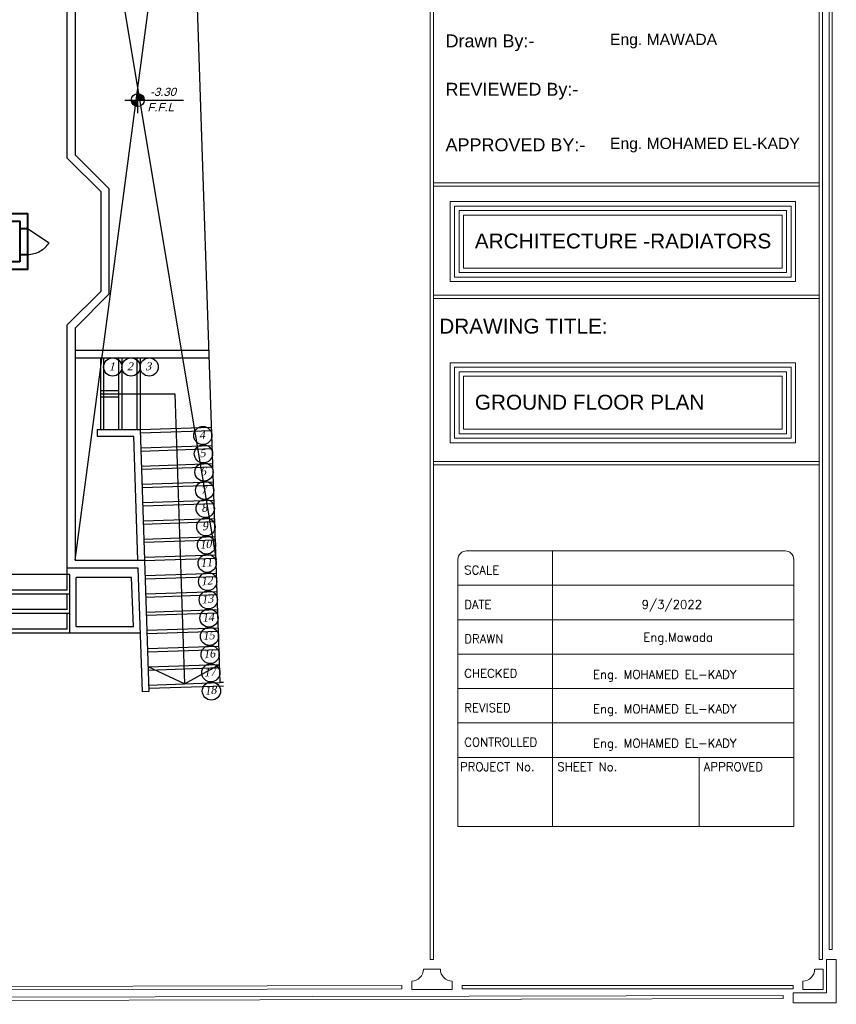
# Model space of a CAD drawing. Header units: metres. Extents: x -710577 to 709766, y -710660 to 709683.
# Tile 32 of 70: x -463 to -451, y -527 to -511. Entities that reach past the tile are written whole.
import ezdxf
from ezdxf.enums import TextEntityAlignment as Align

# ---------------------------------------------------------------- set-up
doc = ezdxf.new("R2010")
doc.units = ezdxf.units.M
doc.header["$LTSCALE"] = 50
doc.header["$MEASUREMENT"] = 0
for name, pattern in [('GR XREF$0$HIDDEN', [0.375, 0.25, -0.125]), ('GR-263$0$ground$0$DLINE', [0.55, 0.3, -0.25]), ('GR-263$0$ground$0$HIDDEN', [0.375, 0.25, -0.125])]:
    doc.linetypes.add(name, pattern=pattern)
for name, color, linetype in [('GR XREF$0$INT- SAN HIDDEN', 254, 'GR XREF$0$HIDDEN'), ('GR-263$0$ground$0$A-ATTRIB', 102, 'Continuous'), ('GR-263$0$ground$0$A-DASH', 21, 'GR-263$0$ground$0$DLINE'), ('GR-263$0$ground$0$A-ELEV.4', 4, 'Continuous'), ('GR-263$0$ground$0$A-HIDDEN', 8, 'Continuous'), ('GR-263$0$ground$0$A-LEV', 3, 'Continuous'), ('GR-263$0$ground$0$A-STAIR', 1, 'Continuous'), ('GR-263$0$ground$0$FURN', 2, 'Continuous'), ('GR-263$0$ground$0$GOLF LAND DIVISION', 5, 'Continuous'), ('Samrt Heat', 1, 'Continuous'), ('smart heat', 7, 'Continuous')]:
    doc.layers.add(name, color=color, linetype=linetype)
doc.layers.add('GR XREF$0$INT- WALL', color=7, linetype='Continuous', lineweight=40)
doc.styles.add('ARABY', font='xarb.shx')
doc.styles.add('GR-263$0$ground$0$STYLE3', font='times.ttf')
doc.styles.add('GR-263$0$ground$0$TNROMAN', font='arial.ttf')
doc.styles.get("Standard").update_dxf_attribs({"font": 'arial.ttf'})
doc.styles.add('T', font='ROMANT.shx')

# ---------------------------------------------------------------- blocks, each defined once
blk = doc.blocks.new('GR-263$0$ground$0$ST')
blk.add_circle((0.029, 0.172), 0.15)
at = {"style": 'GR-263$0$ground$0$STYLE3', "oblique": 15}
blk.add_attdef('ST', text='', height=0.13, dxfattribs=at).set_placement((0.011, 0.184), align=Align.MIDDLE)
blk = doc.blocks.new('GR-263$0$ground$0$LEV')
h = blk.add_hatch()
h.set_pattern_fill('_U', color=256, scale=0.02, angle=45, style=0, pattern_type=0)
h.set_pattern_definition([(45, (0, 0), (-0.0141421, 0.0141421), [])])
h.paths.add_polyline_path([(0, 0.2), (0, 0), (0.2, 0, 0.414214)])
h.paths.add_polyline_path([(0, 0), (-0.2, 0, 0.414214), (0, -0.2)])
for p, q in [((0, -0.4), (0, 0.4)), ((-0.4, 0), (1.4, 0))]:
    blk.add_line(p, q)
blk.add_circle((0, 0), 0.2)
at = {"style": 'GR-263$0$ground$0$TNROMAN', "oblique": 15}
for tag, p in [('LEVEL', (0.336, 0.128)), ('POSITIONS', (0.336, -0.343))]:
    blk.add_attdef(tag, p, '', height=0.25, dxfattribs=at)

msp = doc.modelspace()

# ---------------------------------------------------------------- linework, layer by layer
at = {"lineweight": 0}
for p, q in [((-451.71, -519.554), (-456.606, -519.554)), ((-455.283, -523.791), (-455.283, -519.554)), ((-456.738, -523.791), (-456.738, -519.686)), ((-451.577, -519.686), (-451.577, -523.791)), ((-451.577, -520.083), (-456.738, -520.083)), ((-451.577, -520.612), (-456.738, -520.612)), ((-451.577, -521.142), (-456.738, -521.142)), ((-451.577, -521.671), (-456.738, -521.671)), ((-451.577, -522.2), (-456.738, -522.2)), ((-451.577, -522.73), (-456.738, -522.73)), ((-453.033, -523.791), (-453.033, -522.73)), ((-451.577, -523.791), (-456.738, -523.791))]:
    msp.add_line(p, q, dxfattribs=at)
for points in [[(-456.86, -514.186), (-451.549, -514.186), (-451.549, -515.414), (-456.86, -515.414)], [(-456.791, -514.255), (-451.618, -514.255), (-451.618, -515.345), (-456.791, -515.345)], [(-456.722, -514.323), (-451.687, -514.323), (-451.687, -515.276), (-456.722, -515.276)], [(-456.653, -514.392), (-451.755, -514.392), (-451.755, -515.207), (-456.653, -515.207)], [(-456.86, -516.664), (-451.549, -516.664), (-451.549, -517.892), (-456.86, -517.892)], [(-456.791, -516.733), (-451.618, -516.733), (-451.618, -517.823), (-456.791, -517.823)], [(-456.722, -516.801), (-451.687, -516.801), (-451.687, -517.754), (-456.722, -517.754)], [(-456.653, -516.87), (-451.755, -516.87), (-451.755, -517.685), (-456.653, -517.685)]]:
    msp.add_lwpolyline(points, close=True, dxfattribs=at)
for centre, start, end in [((-456.606, -519.686), 90, 180), ((-451.71, -519.686), 0, 90)]:
    msp.add_arc(centre, 0.132, start, end, dxfattribs=at)
at = {"layer": 'GR XREF$0$INT- SAN HIDDEN'}
for p, q in [((-463.474, -514.598), (-463.474, -514.998)), ((-463.354, -514.598), (-463.354, -514.998)), ((-463.354, -514.598), (-463.02, -514.818))]:
    msp.add_line(p, q, dxfattribs=at)
msp.add_arc((-463.354, -514.598), 0.4, 270, 326.6672, dxfattribs=at)
at = {"layer": 'GR XREF$0$INT- WALL'}
for p, q in [((-463.474, -514.598), (-463.354, -514.598)), ((-463.474, -514.998), (-463.354, -514.998))]:
    msp.add_line(p, q, dxfattribs=at)
for points in [[(-464.174, -511.533), (-463.874, -511.533), (-463.874, -514.368), (-463.354, -514.368), (-463.354, -515.229), (-463.874, -515.229), (-463.874, -515.517), (-464.174, -515.517)], [(-463.474, -515.109), (-463.874, -515.109), (-463.874, -514.488), (-463.474, -514.488)]]:
    msp.add_lwpolyline(points, close=True, dxfattribs=at)
at = {"layer": 'GR-263$0$ground$0$A-DASH', "linetype": 'ByBlock'}
for p, q in [((-462.624, -519.698), (-460.893, -506.658)), ((-462.624, -506.658), (-460.456, -519.698))]:
    msp.add_line(p, q, dxfattribs=at)
at = {"layer": 'GR-263$0$ground$0$A-ELEV.4'}
for points in [[(-462.159, -504.734), (-462.059, -504.731), (-461.994, -506.658), (-462.624, -506.658), (-462.624, -513.466), (-462.104, -513.986), (-462.104, -515.61), (-462.624, -516.13), (-462.624, -519.698), (-461.556, -519.698), (-461.488, -521.716), (-461.588, -521.719), (-461.652, -519.818), (-462.744, -519.818)], [(-462.744, -519.918), (-462.744, -516.08), (-462.224, -515.56), (-462.224, -514.036), (-462.744, -513.516), (-462.744, -506.538), (-462.098, -506.538), (-462.159, -504.734)]]:
    msp.add_lwpolyline(points, dxfattribs=at)
at = {"layer": 'GR-263$0$ground$0$A-HIDDEN'}
msp.add_line((-460.444, -520.032), (-460.459, -519.591), dxfattribs=at)
at = {"layer": 'GR-263$0$ground$0$A-STAIR'}
for p, q in [((-462.234, -516.589), (-462.234, -517.689)), ((-461.954, -516.589), (-461.954, -517.689)), ((-461.674, -516.589), (-461.674, -517.689)), ((-462.234, -517.089), (-461.954, -517.089)), ((-462.234, -517.139), (-461.092, -517.139)), ((-461.092, -517.139), (-460.942, -521.598)), ((-462.234, -517.189), (-461.954, -517.189)), ((-461.624, -517.689), (-460.524, -517.652)), ((-461.614, -517.97), (-460.515, -517.933)), ((-461.605, -518.25), (-460.505, -518.213)), ((-461.595, -518.531), (-460.496, -518.494)), ((-461.586, -518.811), (-460.487, -518.774)), ((-461.576, -519.092), (-460.477, -519.055)), ((-461.567, -519.372), (-460.468, -519.335)), ((-461.558, -519.653), (-460.458, -519.616)), ((-461.548, -519.933), (-460.449, -519.896)), ((-461.539, -520.214), (-460.439, -520.177)), ((-461.529, -520.494), (-460.43, -520.457)), ((-461.52, -520.775), (-460.421, -520.738)), ((-461.511, -521.055), (-460.411, -521.018)), ((-461.501, -521.335), (-460.402, -521.299)), ((-460.942, -521.598), (-461.501, -521.335)), ((-460.942, -521.598), (-460.402, -521.299)), ((-461.492, -521.616), (-460.392, -521.579))]:
    msp.add_line(p, q, dxfattribs=at)
at = {"layer": 'GR-263$0$ground$0$A-STAIR', "linetype": 'GR-263$0$ground$0$HIDDEN'}
for p, q in [((-462.184, -516.589), (-462.184, -517.689)), ((-461.904, -516.589), (-461.904, -517.689)), ((-461.624, -516.589), (-461.624, -517.689)), ((-461.622, -517.739), (-460.523, -517.702)), ((-461.612, -518.02), (-460.513, -517.983)), ((-461.603, -518.3), (-460.504, -518.263)), ((-461.594, -518.581), (-460.494, -518.544)), ((-461.584, -518.861), (-460.485, -518.824)), ((-461.575, -519.142), (-460.475, -519.105)), ((-461.565, -519.422), (-460.466, -519.385)), ((-461.556, -519.703), (-460.457, -519.666)), ((-462.744, -520.158), (-462.744, -519.918)), ((-461.547, -519.983), (-460.447, -519.946)), ((-462.744, -520.458), (-462.744, -520.218)), ((-461.537, -520.264), (-460.438, -520.227)), ((-462.744, -520.758), (-462.744, -520.518)), ((-461.528, -520.544), (-460.428, -520.507)), ((-461.518, -520.825), (-460.419, -520.788)), ((-461.509, -521.105), (-460.409, -521.068)), ((-461.499, -521.386), (-460.4, -521.349)), ((-461.49, -521.666), (-460.341, -521.627))]:
    msp.add_line(p, q, dxfattribs=at)
at = {"layer": 'GR-263$0$ground$0$A-STAIR', "color": 2}
for p, q in [((-462.604, -520.718), (-462.604, -519.962)), ((-461.754, -519.962), (-462.604, -519.962)), ((-461.727, -520.718), (-461.754, -519.962)), ((-462.604, -520.718), (-461.727, -520.718)), ((-461.619, -520.818), (-463.874, -520.818))]:
    msp.add_line(p, q, dxfattribs=at)
for points in [[(-462.704, -520.818), (-462.704, -519.918), (-463.874, -519.918)], [(-462.704, -520.218), (-463.874, -520.218)], [(-462.704, -520.518), (-463.874, -520.518)]]:
    msp.add_lwpolyline(points, dxfattribs=at)
at = {"layer": 'GR-263$0$ground$0$A-STAIR', "linetype": 'GR-263$0$ground$0$HIDDEN'}
for points in [[(-462.744, -520.158), (-463.874, -520.158)], [(-462.744, -520.458), (-463.874, -520.458)], [(-462.744, -520.758), (-463.874, -520.758)]]:
    msp.add_lwpolyline(points, dxfattribs=at)
at = {"layer": 'GR-263$0$ground$0$FURN'}
for p, q in [((-462.284, -517.689), (-461.624, -517.689)), ((-462.284, -517.689), (-462.284, -517.789)), ((-461.624, -517.689), (-461.556, -519.699)), ((-462.284, -517.789), (-461.72, -517.789)), ((-461.656, -519.699), (-461.72, -517.789))]:
    msp.add_line(p, q, dxfattribs=at)
msp.add_lwpolyline([(-460.342, -521.577), (-460.392, -521.579), (-460.956, -504.794), (-460.906, -504.792)], dxfattribs=at)
at = {"layer": 'GR-263$0$ground$0$GOLF LAND DIVISION', "ltscale": 5}
for p, q in [((-462.624, -516.468), (-460.564, -516.468)), ((-462.624, -516.588), (-460.56, -516.588))]:
    msp.add_line(p, q, dxfattribs=at)
at = {"layer": 'Samrt Heat', "color": 240, "lineweight": 0, "true_color": 0xed1f24}
for p, q in [((-457.163, -525.835), (-457.163, -500.905)), ((-457.113, -525.835), (-457.113, -500.905)), ((-451.187, -525.835), (-451.187, -500.905)), ((-451.136, -525.835), (-451.136, -500.905)), ((-451.035, -525.683), (-451.035, -501.056)), ((-450.985, -525.683), (-450.985, -501.056)), ((-457.113, -513.899), (-451.187, -513.899)), ((-457.113, -513.95), (-451.187, -513.95)), ((-457.113, -515.622), (-451.187, -515.622)), ((-457.113, -515.674), (-451.187, -515.674)), ((-457.113, -518.182), (-451.187, -518.182)), ((-457.113, -518.233), (-451.187, -518.233)), ((-451.035, -525.683), (-450.985, -525.683)), ((-457.113, -525.835), (-457.163, -525.835)), ((-451.136, -525.835), (-451.187, -525.835)), ((-451.075, -525.835), (-451.075, -526.347)), ((-451.075, -525.835), (-450.923, -525.835)), ((-450.923, -525.835), (-450.923, -526.499)), ((-457.268, -525.986), (-457.138, -525.986)), ((-457.008, -525.986), (-457.138, -525.986)), ((-451.255, -525.986), (-451.125, -525.986)), ((-451.125, -525.986), (-451.125, -526.297)), ((-457.449, -526.297), (-457.449, -526.167)), ((-456.828, -526.297), (-456.828, -526.167)), ((-451.436, -526.297), (-451.436, -526.167)), ((-457.138, -526.297), (-457.449, -526.297)), ((-457.138, -526.297), (-456.828, -526.297)), ((-456.676, -526.235), (-451.587, -526.235)), ((-456.676, -526.286), (-456.676, -526.235)), ((-456.676, -526.286), (-451.587, -526.286)), ((-451.587, -526.286), (-451.587, -526.235)), ((-451.587, -526.499), (-451.587, -526.347)), ((-451.075, -526.347), (-451.587, -526.347)), ((-451.125, -526.297), (-451.436, -526.297)), ((-487.781, -526.474), (-451.739, -526.387)), ((-487.781, -526.524), (-451.739, -526.437)), ((-451.739, -526.437), (-451.739, -526.387)), ((-450.923, -526.499), (-451.587, -526.499))]:
    msp.add_line(p, q, dxfattribs=at)
for centre, start, end in [((-457.449, -525.986), 270, 0), ((-456.828, -525.986), 180, 270), ((-451.436, -525.986), 270, 0)]:
    msp.add_arc(centre, 0.18, start, end, dxfattribs=at)
at = {"layer": 'smart heat', "color": 240, "lineweight": 0, "true_color": 0xed1f24}
for p, q in [((-487.881, -526.322), (-457.6, -526.235)), ((-487.881, -526.372), (-457.6, -526.286)), ((-457.6, -526.286), (-457.6, -526.235))]:
    msp.add_line(p, q, dxfattribs=at)

# ---------------------------------------------------------------- block references
at = {"layer": 'GR-263$0$ground$0$A-ATTRIB', "xscale": 0.9333333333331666, "yscale": 0.9333333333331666, "zscale": 0.9333333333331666}
for p, values in [((-462.071, -516.889), {'ST': '1'}), ((-461.791, -516.889), {'ST': '2'}), ((-461.511, -516.889), {'ST': '3'})]:
    msp.add_blockref('GR-263$0$ground$0$ST', p, dxfattribs=at).add_auto_attribs(values)
at = {"layer": 'GR-263$0$ground$0$A-ATTRIB', "xscale": 0.9333333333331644, "yscale": 0.9333333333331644, "zscale": 0.9333333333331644, "rotation": 5.80193756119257}
for p, values in [((-460.67, -517.944), {'ST': '4'}), ((-460.661, -518.225), {'ST': '5'}), ((-460.652, -518.505), {'ST': '6'}), ((-460.642, -518.786), {'ST': '7'}), ((-460.633, -519.066), {'ST': '8'}), ((-460.623, -519.347), {'ST': '9'}), ((-460.614, -519.627), {'ST': '10'}), ((-460.604, -519.908), {'ST': '11'}), ((-460.595, -520.188), {'ST': '12'}), ((-460.586, -520.469), {'ST': '13'}), ((-460.576, -520.749), {'ST': '14'}), ((-460.567, -521.03), {'ST': '15'}), ((-460.557, -521.31), {'ST': '16'}), ((-460.548, -521.591), {'ST': '17'}), ((-460.538, -521.871), {'ST': '18'})]:
    msp.add_blockref('GR-263$0$ground$0$ST', p, dxfattribs=at).add_auto_attribs(values)
at = {"layer": 'GR-263$0$ground$0$A-LEV'}
ref = msp.add_blockref('GR-263$0$ground$0$LEV', (-461.659, -512.625), dxfattribs=dict(at, xscale=0.5, yscale=0.5, zscale=0.5))
ref.add_attrib('LEVEL', '-3.30', (-461.469, -512.561), dxfattribs={"layer": '0', "height": 0.125, "rotation": 360, "style": 'GR-263$0$ground$0$TNROMAN', "oblique": 15})
ref.add_attrib('POSITIONS', 'F.F.L', (-461.511, -512.796), dxfattribs={"layer": '0', "height": 0.125, "rotation": 360, "style": 'GR-263$0$ground$0$TNROMAN', "oblique": 15})

# ---------------------------------------------------------------- texts
at = {"lineweight": 0, "style": 'T'}
for s, height, p in [('SCALE', 0.1323, (-456.642, -519.915)), ('DATE', 0.1323, (-456.642, -520.444)), ('9/3/2022', 0.1323, (-453.915, -520.444)), ('DRAWN', 0.1323, (-456.642, -520.973)), ('Eng.Mawada', 0.1323, (-453.891, -520.949)), ('CHECKED', 0.1323, (-456.642, -521.503)), ('REVISED', 0.1323, (-456.642, -522.032)), ('CONTROLLED', 0.1323, (-456.642, -522.561)), ('PROJECT No.', 0.13234, (-456.709, -522.939)), ('SHEET No.', 0.1323, (-455.211, -522.939)), ('APPROVED', 0.1323, (-452.962, -522.939))]:
    msp.add_text(s, height=height, dxfattribs=at).set_placement(p)
at = {"lineweight": 0, "attachment_point": 1}
for s, width, gutter_width, heights, insert, char_height, style in [('{\\fArial|b0|i0|c0|p34;Drawn By:- }', 1.4369, 0.000814, [0], (-456.929, -511.616), 0.19773, 'ARABY'), ('{\\fArial|b0|i0|c0|p34;REVIEWED By:- }', 2.07516, 0.000814, [0], (-456.929, -512.36), 0.19773, 'ARABY'), ('{\\fArial|b0|i0|c0|p34;APPROVED BY:- }', 2.21832, 0.000814, [0], (-456.929, -513.214), 0.19773, 'ARABY'), ('{\\fArial|b0|i0|c0|p34;ARCHITECTURE -RADIATORS }', 4.93697, 0.00094, [0], (-456.479, -514.677), 0.22845, 'ARABY'), ('{\\fArial|b0|i0|c0|p34;DRAWING TITLE:}', 4.93697, 0.00094, [0], (-457.026, -515.986), 0.22845, 'ARABY'), ('{\\fArial|b0|i0|c0|p34;GROUND FLOOR PLAN }', 4.93697, 0.00094, [0], (-456.479, -517.155), 0.22845, 'ARABY'), ('Eng. MOHAMED EL-KADY', 3.20917, 16.487, [0.621], (-454.664, -521.387), 0.13234, 'T'), ('Eng. MOHAMED EL-KADY', 3.20917, 16.487, [0.621], (-454.664, -521.916), 0.13234, 'T'), ('Eng. MOHAMED EL-KADY', 3.20917, 16.487, [0.621], (-454.664, -522.445), 0.13234, 'T')]:
    msp.add_mtext_dynamic_manual_height_columns(s, width=width, gutter_width=gutter_width, heights=heights, dxfattribs=dict(at, insert=insert, char_height=char_height, style=style))
at = {"lineweight": 0, "char_height": 0.17239, "attachment_point": 1}
for s, insert in [('Eng. MAWADA', (-454.401, -511.606)), ('Eng. MOHAMED EL-KADY', (-454.401, -513.205))]:
    msp.add_mtext_dynamic_manual_height_columns(s, width=3.20917, gutter_width=16.487, heights=[0.621], dxfattribs=dict(at, insert=insert))

doc.saveas('drawing.dxf')
